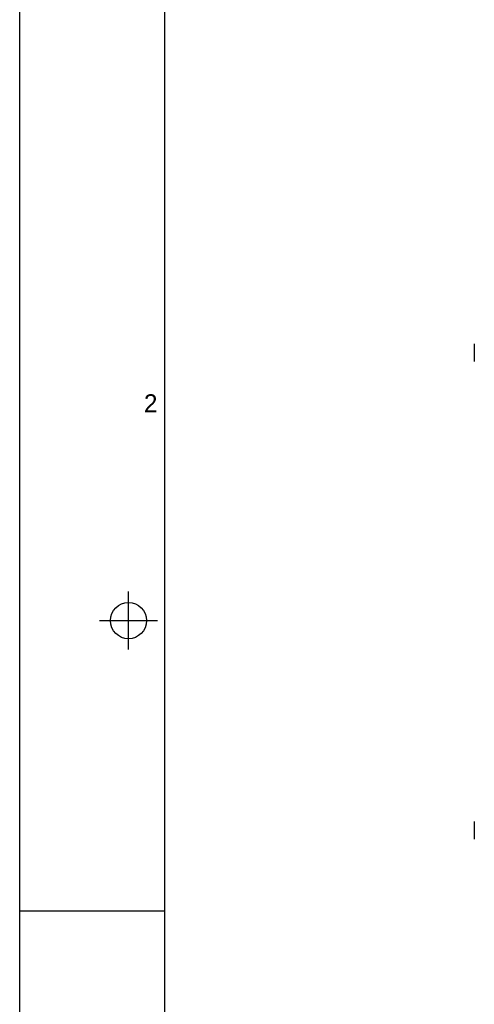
# Model space of a CAD drawing. Header units: millimetres. Extents: x 0 to 594, y 0 to 420.
# Tile 2 of 236: x 0 to 63, y 136 to 271. Entities that reach past the tile are written whole.
import ezdxf

# ---------------------------------------------------------------- set-up
doc = ezdxf.new("R2010")
doc.units = ezdxf.units.MM
doc.header["$LTSCALE"] = 32.67
doc.layers.get('0').update_dxf_attribs({"linetype": 'CONTINUOUS'})
doc.styles.add('TEXTSTYLE_2', font='trium.ttf')

msp = doc.modelspace()

# ---------------------------------------------------------------- linework, layer by layer
at = {"color": 2, "linetype": 'CONTINUOUS'}
for p, q in [((0, 0), (0, 420)), ((15, 184.5), (15, 192.5)), ((11, 188.5), (19, 188.5)), ((0, 148.5), (20, 148.5))]:
    msp.add_line(p, q, dxfattribs=at)
at = {"color": 7, "linetype": 'CONTINUOUS'}
for p, q in [((20, 10), (20, 410)), ((62.67201, 226.61461), (62.67201, 224.21461)), ((62.67201, 160.81461), (62.67201, 158.41461))]:
    msp.add_line(p, q, dxfattribs=at)
msp.add_circle((15, 188.5), 2.50062, dxfattribs=at)

# ---------------------------------------------------------------- texts
at = {"color": 2, "linetype": 'CONTINUOUS', "insert": (18.05899, 219.68357), "char_height": 2.5, "width": 1.9166667, "attachment_point": 2, "line_spacing_factor": 0.9, "style": 'TEXTSTYLE_2'}
msp.add_mtext('2', dxfattribs=at)

doc.saveas('drawing.dxf')
